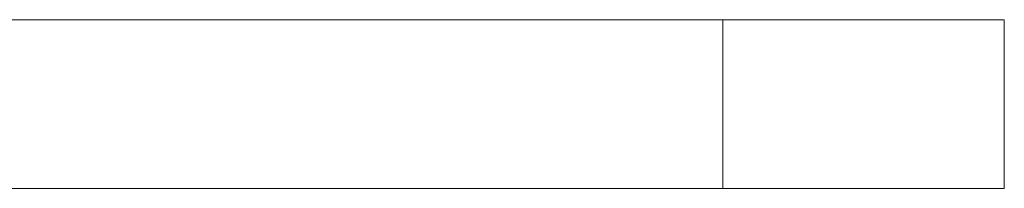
# Model space of a CAD drawing. Header units: millimetres. Extents: x 0 to 210, y 0 to 297.
# Tile 14 of 18: x 147.99 to 165.49, y 200.67 to 203.67. Entities that reach past the tile are written whole.
import ezdxf

# ---------------------------------------------------------------- set-up
doc = ezdxf.new("R2010")
doc.units = ezdxf.units.MM

msp = doc.modelspace()

# ---------------------------------------------------------------- linework, layer by layer
at = {"color": 7, "linetype": 'Continuous', "lineweight": 15}
for p, q in [((120.494, 203.67), (160.494, 203.67)), ((160.494, 200.67), (160.494, 203.67)), ((160.494, 203.67), (165.494, 203.67)), ((165.494, 203.67), (165.494, 200.67)), ((120.494, 200.67), (160.494, 200.67)), ((165.494, 200.67), (160.494, 200.67))]:
    msp.add_line(p, q, dxfattribs=at)

doc.saveas('drawing.dxf')
